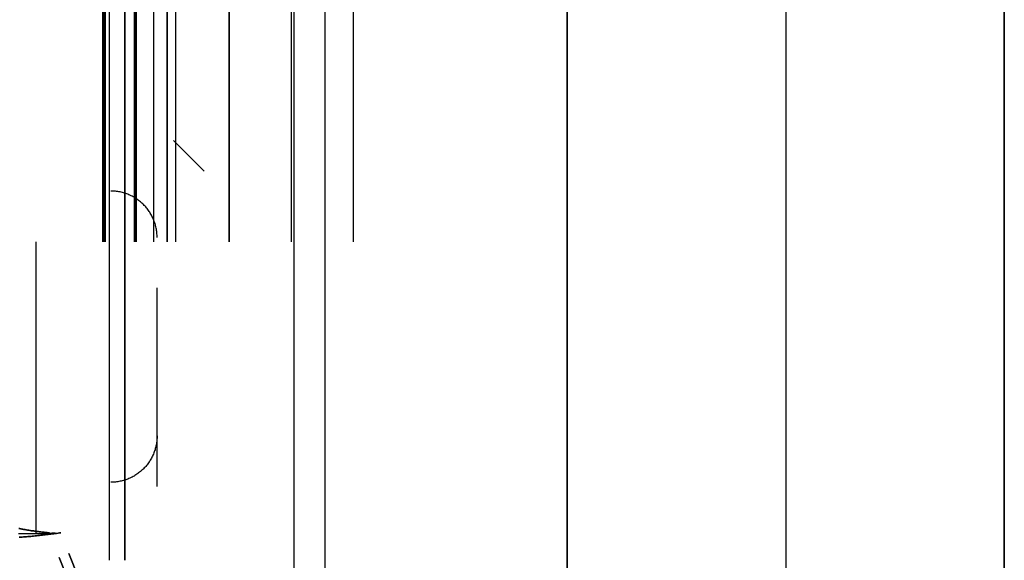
# Model space of a CAD drawing. Header units: millimetres. Extents: x -630 to 192, y -7 to 1615.
# Tile 159 of 249: x -541 to -499, y 1450 to 1474. Entities that reach past the tile are written whole.
import ezdxf

# ---------------------------------------------------------------- set-up
doc = ezdxf.new("R2010")
doc.units = ezdxf.units.MM
doc.header["$MEASUREMENT"] = 0
doc.layers.add('OVIDIO 160x80x72h', color=7, linetype='Continuous')

msp = doc.modelspace()

# ---------------------------------------------------------------- linework, layer by layer
at = {"layer": 'OVIDIO 160x80x72h', "extrusion": (-0.045678, 0.114881, 0.992329)}
for points in [[(-34.602, -1559.121), (-34.602, -1452.265)], [(-34.602, -1452.265), (-34.602, -1559.121)], [(-35.058, -1559.121), (-35.058, -1452.265)], [(-35.058, -1452.265), (-35.058, -1559.121)]]:
    msp.add_lwpolyline(points, dxfattribs=at)
at = {"layer": 'OVIDIO 160x80x72h', "extrusion": (0.235702, -0.235702, 0.942809)}
msp.add_lwpolyline([(667.893, 1641.834), (667.893, 1537.294)], dxfattribs=at)
at = {"layer": 'OVIDIO 160x80x72h', "extrusion": (1, 0, 0)}
for points in [[(1513.598, 682.102), (1450.349, 682.102)], [(1450.349, 682.102), (1513.598, 682.102)], [(1502.104, 718.457), (803.771, 718.457)], [(803.771, 718.457), (1502.104, 718.457)], [(803.771, 717.786), (1502.104, 717.786)], [(1502.104, 717.786), (803.771, 717.786)], [(1451.532, 680.895), (1464.098, 680.895)], [(1464.098, 683.578), (1451.532, 683.578)]]:
    msp.add_lwpolyline(points, dxfattribs=at)
at = {"layer": 'OVIDIO 160x80x72h'}
for points in [[(-537.322, 1513.598), (-537.322, 1450.349)], [(-536.651, 1450.349), (-536.651, 1513.598)], [(-536.651, 1513.598), (-536.651, 1450.349)], [(-529.352, 1512.67), (-529.352, 803.771)], [(-528.01, 1512.67), (-528.01, 803.771)], [(-517.535, 803.771), (-517.535, 1500.7)], [(-517.535, 1500.7), (-517.535, 803.771)], [(-517.535, 803.771), (-517.535, 1500.7)], [(-517.535, 1500.7), (-517.535, 803.771)], [(-537.591, 1464.098), (-537.591, 1499.098)], [(-537.546, 1464.098), (-537.546, 1499.098)], [(-537.501, 1499.098), (-537.501, 1464.098)], [(-537.501, 1464.098), (-537.501, 1499.098)], [(-536.249, 1499.098), (-536.249, 1464.098)], [(-536.204, 1464.098), (-536.204, 1499.098)], [(-536.16, 1464.098), (-536.16, 1499.098)], [(-536.16, 1499.098), (-536.16, 1464.098)], [(-535.396, 1464.098), (-535.396, 1499.098)], [(-534.818, 1499.098), (-534.818, 1464.098)], [(-534.818, 1464.098), (-534.818, 1499.098)], [(-534.447, 1464.098), (-534.447, 1499.098)], [(-532.135, 1464.098), (-532.135, 1499.098)], [(-532.135, 1499.098), (-532.135, 1464.098)], [(-508.095, 1491.341), (-508.095, 803.771)], [(-508.095, 1491.341), (-508.095, 803.771)], [(-529.451, 1464.098), (-529.451, 1478.309)], [(-526.768, 1464.098), (-526.768, 1478.309)], [(-498.655, 803.771), (-498.655, 1476.931)], [(-498.655, 803.771), (-498.655, 1476.931)], [(-498.655, 1476.931), (-498.655, 803.771)], [(-498.655, 1476.931), (-498.655, 803.771)], [(-498.655, 1476.931), (-498.655, 803.771)], [(-533.218, 1467.152), (-534.544, 1468.478)], [(-540.497, 1464.098), (-540.497, 1451.532)]]:
    msp.add_lwpolyline(points, dxfattribs=at)
at = {"layer": 'OVIDIO 160x80x72h', "extrusion": (1, -2.56846e-05, -8.30777e-08)}
for points in [[(1466.088, 680.576), (1497.088, 680.676)], [(1497.088, 680.676), (1466.088, 680.576)], [(1466.091, 679.867), (1497.091, 679.967)], [(1466.093, 679.158), (1497.093, 679.258)], [(1497.093, 679.258), (1466.093, 679.158)], [(1453.518, 680.777), (1462.088, 680.805)], [(1462.088, 680.805), (1453.518, 680.777)], [(1453.513, 682.364), (1462.083, 682.392)], [(1462.083, 682.392), (1453.513, 682.364)]]:
    msp.add_lwpolyline(points, dxfattribs=at)
at = {"layer": 'OVIDIO 160x80x72h', "extrusion": (0.265352, 0.881274, -0.39108)}
msp.add_lwpolyline([(964.184, 1105.478), (922.316, 1051.099)], dxfattribs=at)
at = {"layer": 'OVIDIO 160x80x72h', "extrusion": (0.894427, 0, -0.447214)}
for points in [[(1475.098, 394.993), (1474.854, 394.99), (1474.608, 394.982), (1474.36, 394.968), (1474.11, 394.948), (1473.858, 394.923), (1473.606, 394.891), (1473.352, 394.853), (1473.097, 394.809), (1472.841, 394.759), (1472.585, 394.702), (1472.328, 394.638), (1472.072, 394.568), (1471.815, 394.492), (1471.559, 394.408), (1471.304, 394.318), (1471.049, 394.221), (1470.796, 394.117), (1470.544, 394.006), (1470.294, 393.888), (1470.046, 393.764), (1469.8, 393.633), (1469.557, 393.495), (1469.316, 393.351), (1469.079, 393.2), (1468.845, 393.043), (1468.614, 392.879), (1468.388, 392.709), (1468.165, 392.533), (1467.947, 392.351), (1467.733, 392.163), (1467.524, 391.97), (1467.32, 391.771), (1467.121, 391.567), (1466.928, 391.358), (1466.74, 391.145), (1466.558, 390.926), (1466.382, 390.704), (1466.212, 390.477), (1466.049, 390.246), (1465.891, 390.012), (1465.74, 389.775), (1465.596, 389.534), (1465.458, 389.291), (1465.327, 389.045), (1465.203, 388.797), (1465.085, 388.547), (1464.975, 388.295), (1464.871, 388.042), (1464.774, 387.788), (1464.683, 387.532), (1464.6, 387.276), (1464.523, 387.02), (1464.453, 386.763), (1464.389, 386.507), (1464.332, 386.25), (1464.282, 385.995), (1464.238, 385.74), (1464.2, 385.486), (1464.168, 385.233), (1464.143, 384.981), (1464.123, 384.731), (1464.109, 384.483), (1464.101, 384.237), (1464.098, 383.993)], [(1464.098, 383.993), (1464.101, 384.237), (1464.109, 384.483), (1464.123, 384.731), (1464.143, 384.981), (1464.168, 385.233), (1464.2, 385.486), (1464.238, 385.74), (1464.282, 385.995), (1464.332, 386.25), (1464.389, 386.507), (1464.453, 386.763), (1464.523, 387.02), (1464.6, 387.276), (1464.683, 387.532), (1464.774, 387.788), (1464.871, 388.042), (1464.975, 388.295), (1465.085, 388.547), (1465.203, 388.797), (1465.327, 389.045), (1465.458, 389.291), (1465.596, 389.534), (1465.74, 389.775), (1465.891, 390.012), (1466.049, 390.246), (1466.212, 390.477), (1466.382, 390.704), (1466.558, 390.926), (1466.74, 391.145), (1466.928, 391.358), (1467.121, 391.567), (1467.32, 391.771), (1467.524, 391.97), (1467.733, 392.163), (1467.947, 392.351), (1468.165, 392.533), (1468.388, 392.709), (1468.614, 392.879), (1468.845, 393.043), (1469.079, 393.2), (1469.316, 393.351), (1469.557, 393.495), (1469.8, 393.633), (1470.046, 393.764), (1470.294, 393.888), (1470.544, 394.006), (1470.796, 394.117), (1471.049, 394.221), (1471.304, 394.318), (1471.559, 394.408), (1471.815, 394.492), (1472.072, 394.568), (1472.328, 394.638), (1472.585, 394.702), (1472.841, 394.759), (1473.097, 394.809), (1473.352, 394.853), (1473.606, 394.891), (1473.858, 394.923), (1474.11, 394.948), (1474.36, 394.968), (1474.608, 394.982), (1474.854, 394.99), (1475.098, 394.993)], [(1475.098, 394.993), (1474.834, 394.99), (1474.568, 394.98), (1474.302, 394.964), (1474.035, 394.941), (1473.768, 394.912), (1473.501, 394.876), (1473.234, 394.834), (1472.968, 394.785), (1472.702, 394.729), (1472.437, 394.666), (1472.174, 394.597), (1471.912, 394.521), (1471.651, 394.439), (1471.393, 394.35), (1471.136, 394.255), (1470.882, 394.153), (1470.631, 394.045), (1470.383, 393.931), (1470.138, 393.811), (1469.896, 393.685), (1469.657, 393.553), (1469.423, 393.416), (1469.192, 393.273), (1468.965, 393.125), (1468.743, 392.971), (1468.525, 392.813), (1468.312, 392.65), (1468.104, 392.483), (1467.9, 392.311), (1467.702, 392.135), (1467.508, 391.955), (1467.32, 391.771), (1467.136, 391.583), (1466.957, 391.39), (1466.78, 391.191), (1466.609, 390.988), (1466.441, 390.779), (1466.278, 390.566), (1466.12, 390.348), (1465.967, 390.126), (1465.818, 389.899), (1465.676, 389.669), (1465.538, 389.434), (1465.406, 389.196), (1465.28, 388.954), (1465.16, 388.708), (1465.046, 388.46), (1464.938, 388.209), (1464.837, 387.955), (1464.741, 387.699), (1464.652, 387.44), (1464.57, 387.18), (1464.494, 386.917), (1464.425, 386.654), (1464.362, 386.389), (1464.307, 386.123), (1464.257, 385.857), (1464.215, 385.59), (1464.179, 385.323), (1464.15, 385.056), (1464.127, 384.789), (1464.111, 384.523), (1464.101, 384.257), (1464.098, 383.993)], [(1464.098, 383.993), (1464.101, 384.237), (1464.109, 384.483), (1464.123, 384.731), (1464.143, 384.981), (1464.168, 385.233), (1464.2, 385.486), (1464.238, 385.74), (1464.282, 385.995), (1464.332, 386.25), (1464.389, 386.507), (1464.453, 386.763), (1464.523, 387.02), (1464.6, 387.276), (1464.683, 387.532), (1464.774, 387.788), (1464.871, 388.042), (1464.975, 388.295), (1465.085, 388.547), (1465.203, 388.797), (1465.327, 389.045), (1465.458, 389.291), (1465.596, 389.534), (1465.74, 389.775), (1465.891, 390.012), (1466.049, 390.246), (1466.212, 390.477), (1466.382, 390.704), (1466.558, 390.926), (1466.74, 391.145), (1466.928, 391.358), (1467.121, 391.567), (1467.32, 391.771), (1467.524, 391.97), (1467.733, 392.163), (1467.947, 392.351), (1468.165, 392.533), (1468.388, 392.709), (1468.614, 392.879), (1468.845, 393.043), (1469.079, 393.2), (1469.316, 393.351), (1469.557, 393.495), (1469.8, 393.633), (1470.046, 393.764), (1470.294, 393.888), (1470.544, 394.006), (1470.796, 394.117), (1471.049, 394.221), (1471.304, 394.318), (1471.559, 394.408), (1471.815, 394.492), (1472.072, 394.568), (1472.328, 394.638), (1472.585, 394.702), (1472.841, 394.759), (1473.097, 394.809), (1473.352, 394.853), (1473.606, 394.891), (1473.858, 394.923), (1474.11, 394.948), (1474.36, 394.968), (1474.608, 394.982), (1474.854, 394.99), (1475.098, 394.993)], [(1475.098, 394.993), (1474.854, 394.99), (1474.608, 394.982), (1474.36, 394.968), (1474.11, 394.948), (1473.858, 394.923), (1473.606, 394.891), (1473.352, 394.853), (1473.097, 394.809), (1472.841, 394.759), (1472.585, 394.702), (1472.328, 394.638), (1472.072, 394.568), (1471.815, 394.492), (1471.559, 394.408), (1471.304, 394.318), (1471.049, 394.221), (1470.796, 394.117), (1470.544, 394.006), (1470.294, 393.888), (1470.046, 393.764), (1469.8, 393.633), (1469.557, 393.495), (1469.316, 393.351), (1469.079, 393.2), (1468.845, 393.043), (1468.614, 392.879), (1468.388, 392.709), (1468.165, 392.533), (1467.947, 392.351), (1467.733, 392.163), (1467.524, 391.97), (1467.32, 391.771), (1467.121, 391.567), (1466.928, 391.358), (1466.74, 391.145), (1466.558, 390.926), (1466.382, 390.704), (1466.212, 390.477), (1466.049, 390.246), (1465.891, 390.012), (1465.74, 389.775), (1465.596, 389.534), (1465.458, 389.291), (1465.327, 389.045), (1465.203, 388.797), (1465.085, 388.547), (1464.975, 388.295), (1464.871, 388.042), (1464.774, 387.788), (1464.683, 387.532), (1464.6, 387.276), (1464.523, 387.02), (1464.453, 386.763), (1464.389, 386.507), (1464.332, 386.25), (1464.282, 385.995), (1464.238, 385.74), (1464.2, 385.486), (1464.168, 385.233), (1464.143, 384.981), (1464.123, 384.731), (1464.109, 384.483), (1464.101, 384.237), (1464.098, 383.993)]]:
    msp.add_lwpolyline(points, dxfattribs=at)
at = {"layer": 'OVIDIO 160x80x72h', "extrusion": (0.881274, 0.265352, 0.39108)}
msp.add_lwpolyline([(1532.43, 606.905), (1574.298, 661.284)], dxfattribs=at)
at = {"layer": 'OVIDIO 160x80x72h', "extrusion": (0, 1, 0)}
for points in [[(522.842, 699.435), (525.526, 700.776)], [(541.168, 680.895), (539.827, 683.578)], [(539.827, 683.578), (541.168, 680.895)], [(541.168, 680.895), (537.591, 679.106)], [(540.497, 682.236), (536.83, 680.403)], [(536.249, 681.789), (539.827, 683.578)], [(539.335, 679.978), (537.993, 682.661)], [(537.501, 679.061), (537.591, 679.106)], [(537.591, 679.106), (537.501, 679.061)], [(532.135, 680.85), (532.175, 680.771), (532.218, 680.692), (532.263, 680.614), (532.31, 680.536), (532.359, 680.458), (532.41, 680.381), (532.464, 680.305), (532.52, 680.229), (532.578, 680.154), (532.638, 680.08), (532.7, 680.007), (532.765, 679.935), (532.832, 679.864), (532.9, 679.794), (532.971, 679.726), (533.044, 679.659), (533.119, 679.593), (533.196, 679.529), (533.275, 679.467), (533.356, 679.407), (533.438, 679.348), (533.523, 679.291), (533.609, 679.237), (533.697, 679.184), (533.786, 679.133), (533.877, 679.085), (533.969, 679.039), (534.062, 678.995), (534.157, 678.954), (534.253, 678.915), (534.35, 678.878), (534.447, 678.844), (534.546, 678.813), (534.645, 678.784), (534.745, 678.757), (534.846, 678.734), (534.947, 678.713), (535.048, 678.694), (535.15, 678.679), (535.252, 678.665), (535.354, 678.655), (535.455, 678.647), (535.557, 678.642), (535.658, 678.639), (535.759, 678.639), (535.859, 678.642), (535.959, 678.647), (536.059, 678.654), (536.157, 678.664), (536.255, 678.676), (536.352, 678.69), (536.448, 678.707), (536.543, 678.726), (536.636, 678.747), (536.729, 678.77), (536.82, 678.795), (536.91, 678.823), (536.999, 678.852), (537.086, 678.882), (537.172, 678.915), (537.257, 678.949), (537.34, 678.985), (537.421, 679.022), (537.501, 679.061)], [(537.501, 679.061), (536.16, 681.744)], [(536.16, 681.744), (537.501, 679.061)], [(537.501, 679.061), (537.421, 679.022), (537.34, 678.985), (537.257, 678.949), (537.172, 678.915), (537.086, 678.882), (536.999, 678.852), (536.91, 678.823), (536.82, 678.795), (536.729, 678.77), (536.636, 678.747), (536.543, 678.726), (536.448, 678.707), (536.352, 678.69), (536.255, 678.676), (536.157, 678.664), (536.059, 678.654), (535.959, 678.647), (535.859, 678.642), (535.759, 678.639), (535.658, 678.639), (535.557, 678.642), (535.455, 678.647), (535.354, 678.655), (535.252, 678.665), (535.15, 678.679), (535.048, 678.694), (534.947, 678.713), (534.846, 678.734), (534.745, 678.757), (534.645, 678.784), (534.546, 678.813), (534.447, 678.844), (534.35, 678.878), (534.253, 678.915), (534.157, 678.954), (534.062, 678.995), (533.969, 679.039), (533.877, 679.085), (533.786, 679.133), (533.697, 679.184), (533.609, 679.237), (533.523, 679.291), (533.438, 679.348), (533.356, 679.407), (533.275, 679.467), (533.196, 679.529), (533.119, 679.593), (533.044, 679.659), (532.971, 679.726), (532.9, 679.794), (532.832, 679.864), (532.765, 679.935), (532.7, 680.007), (532.638, 680.08), (532.578, 680.154), (532.52, 680.229), (532.464, 680.305), (532.41, 680.381), (532.359, 680.458), (532.31, 680.536), (532.263, 680.614), (532.218, 680.692), (532.175, 680.771), (532.135, 680.85)], [(536.607, 680.85), (533.508, 679.301)], [(536.249, 681.789), (536.16, 681.744)], [(536.16, 681.744), (536.249, 681.789)], [(536.16, 681.744), (536.14, 681.735), (536.119, 681.725), (536.098, 681.716), (536.077, 681.708), (536.056, 681.7), (536.034, 681.692), (536.012, 681.685), (535.989, 681.678), (535.966, 681.672), (535.943, 681.666), (535.92, 681.661), (535.896, 681.656), (535.872, 681.652), (535.848, 681.648), (535.824, 681.645), (535.799, 681.643), (535.774, 681.641), (535.749, 681.64), (535.724, 681.639), (535.699, 681.639), (535.673, 681.64), (535.648, 681.641), (535.623, 681.643), (535.597, 681.646), (535.572, 681.649), (535.546, 681.653), (535.521, 681.657), (535.496, 681.663), (535.471, 681.669), (535.446, 681.675), (535.421, 681.682), (535.396, 681.69), (535.372, 681.699), (535.347, 681.708), (535.323, 681.718), (535.3, 681.728), (535.276, 681.739), (535.253, 681.75), (535.231, 681.762), (535.208, 681.775), (535.186, 681.788), (535.165, 681.802), (535.144, 681.816), (535.123, 681.831), (535.103, 681.846), (535.083, 681.861), (535.064, 681.877), (535.045, 681.894), (535.027, 681.911), (535.009, 681.928), (534.992, 681.945), (534.975, 681.963), (534.959, 681.981), (534.944, 681.999), (534.929, 682.018), (534.914, 682.036), (534.9, 682.055), (534.887, 682.074), (534.874, 682.094), (534.862, 682.113), (534.85, 682.133), (534.839, 682.152), (534.828, 682.172), (534.818, 682.192)], [(534.818, 682.192), (534.828, 682.172), (534.839, 682.152), (534.85, 682.133), (534.862, 682.113), (534.874, 682.094), (534.887, 682.074), (534.9, 682.055), (534.914, 682.036), (534.929, 682.018), (534.944, 681.999), (534.959, 681.981), (534.975, 681.963), (534.992, 681.945), (535.009, 681.928), (535.027, 681.911), (535.045, 681.894), (535.064, 681.877), (535.083, 681.861), (535.103, 681.846), (535.123, 681.831), (535.144, 681.816), (535.165, 681.802), (535.186, 681.788), (535.208, 681.775), (535.231, 681.762), (535.253, 681.75), (535.276, 681.739), (535.3, 681.728), (535.323, 681.718), (535.347, 681.708), (535.372, 681.699), (535.396, 681.69), (535.421, 681.682), (535.446, 681.675), (535.471, 681.669), (535.496, 681.663), (535.521, 681.657), (535.546, 681.653), (535.572, 681.649), (535.597, 681.646), (535.623, 681.643), (535.648, 681.641), (535.673, 681.64), (535.699, 681.639), (535.724, 681.639), (535.749, 681.64), (535.774, 681.641), (535.799, 681.643), (535.824, 681.645), (535.848, 681.648), (535.872, 681.652), (535.896, 681.656), (535.92, 681.661), (535.943, 681.666), (535.966, 681.672), (535.989, 681.678), (536.012, 681.685), (536.034, 681.692), (536.056, 681.7), (536.077, 681.708), (536.098, 681.716), (536.119, 681.725), (536.14, 681.735), (536.16, 681.744)], [(535.473, 678.646), (533.923, 681.744)], [(534.818, 682.192), (529.004, 693.819)], [(529.004, 693.819), (534.818, 682.192)], [(534.818, 682.192), (532.135, 680.85)], [(532.135, 680.85), (534.818, 682.192)], [(533.476, 681.521), (527.662, 693.148)], [(526.321, 692.478), (532.135, 680.85)], [(532.135, 680.85), (526.321, 692.478)], [(529.228, 686.664), (531.911, 688.005)], [(529.004, 693.819), (526.321, 692.478)], [(526.321, 692.478), (529.004, 693.819)], [(539.827, 683.578), (541.168, 680.895)], [(539.827, 683.578), (541.168, 680.895)]]:
    msp.add_lwpolyline(points, dxfattribs=at)
at = {"layer": 'OVIDIO 160x80x72h', "extrusion": (-0.000995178, 0.999995, 0.002882)}
for points in [[(539.102, 676.346), (538.612, 674.928)], [(538.612, 674.928), (539.102, 676.346)], [(538.55, 676.537), (538.06, 675.119)], [(537.213, 676.998), (536.724, 675.58)], [(536.724, 675.58), (537.213, 676.998)], [(536.02, 675.823), (536.51, 677.241)], [(537.97, 675.15), (538.459, 676.568)], [(538.459, 676.568), (537.97, 675.15)], [(536.65, 675.606), (537.139, 677.024)]]:
    msp.add_lwpolyline(points, dxfattribs=at)
at = {"layer": 'OVIDIO 160x80x72h', "extrusion": (-0.326394, -0.003049, 0.945229)}
for points in [[(-1469.068, -273.861), (-1469.069, -273.906), (-1469.071, -273.95), (-1469.074, -273.996), (-1469.078, -274.041), (-1469.083, -274.087), (-1469.089, -274.133), (-1469.097, -274.179), (-1469.105, -274.225), (-1469.115, -274.271), (-1469.126, -274.318), (-1469.138, -274.364), (-1469.151, -274.411), (-1469.165, -274.457), (-1469.181, -274.504), (-1469.198, -274.55), (-1469.216, -274.596), (-1469.235, -274.642), (-1469.256, -274.688), (-1469.278, -274.733), (-1469.301, -274.778), (-1469.325, -274.822), (-1469.35, -274.866), (-1469.377, -274.91), (-1469.405, -274.952), (-1469.434, -274.995), (-1469.464, -275.036), (-1469.495, -275.077), (-1469.528, -275.117), (-1469.561, -275.157), (-1469.596, -275.195), (-1469.631, -275.233), (-1469.668, -275.27), (-1469.705, -275.305), (-1469.744, -275.34), (-1469.783, -275.374), (-1469.823, -275.407), (-1469.864, -275.438), (-1469.905, -275.469), (-1469.947, -275.498), (-1469.99, -275.526), (-1470.034, -275.553), (-1470.078, -275.579), (-1470.122, -275.604), (-1470.167, -275.627), (-1470.212, -275.649), (-1470.258, -275.67), (-1470.304, -275.69), (-1470.35, -275.708), (-1470.397, -275.726), (-1470.443, -275.741), (-1470.49, -275.756), (-1470.537, -275.77), (-1470.584, -275.782), (-1470.63, -275.793), (-1470.677, -275.803), (-1470.724, -275.812), (-1470.77, -275.819), (-1470.816, -275.826), (-1470.862, -275.831), (-1470.908, -275.835), (-1470.953, -275.838), (-1470.999, -275.84), (-1471.043, -275.841), (-1471.088, -275.841)], [(-1471.088, -275.841), (-1471.043, -275.841), (-1470.999, -275.84), (-1470.953, -275.838), (-1470.908, -275.835), (-1470.862, -275.831), (-1470.816, -275.826), (-1470.77, -275.819), (-1470.724, -275.812), (-1470.677, -275.803), (-1470.63, -275.793), (-1470.584, -275.782), (-1470.537, -275.77), (-1470.49, -275.756), (-1470.443, -275.741), (-1470.397, -275.726), (-1470.35, -275.708), (-1470.304, -275.69), (-1470.258, -275.67), (-1470.212, -275.649), (-1470.167, -275.627), (-1470.122, -275.604), (-1470.078, -275.579), (-1470.034, -275.553), (-1469.99, -275.526), (-1469.947, -275.498), (-1469.905, -275.469), (-1469.864, -275.438), (-1469.823, -275.407), (-1469.783, -275.374), (-1469.744, -275.34), (-1469.705, -275.305), (-1469.668, -275.27), (-1469.631, -275.233), (-1469.596, -275.195), (-1469.561, -275.157), (-1469.528, -275.117), (-1469.495, -275.077), (-1469.464, -275.036), (-1469.434, -274.995), (-1469.405, -274.952), (-1469.377, -274.91), (-1469.35, -274.866), (-1469.325, -274.822), (-1469.301, -274.778), (-1469.278, -274.733), (-1469.256, -274.688), (-1469.235, -274.642), (-1469.216, -274.596), (-1469.198, -274.55), (-1469.181, -274.504), (-1469.165, -274.457), (-1469.151, -274.411), (-1469.138, -274.364), (-1469.126, -274.318), (-1469.115, -274.271), (-1469.105, -274.225), (-1469.097, -274.179), (-1469.089, -274.133), (-1469.083, -274.087), (-1469.078, -274.041), (-1469.074, -273.996), (-1469.071, -273.95), (-1469.069, -273.906), (-1469.068, -273.861)], [(-1471.088, -275.841), (-1471.038, -275.841), (-1470.987, -275.84), (-1470.937, -275.837), (-1470.887, -275.833), (-1470.837, -275.828), (-1470.787, -275.822), (-1470.737, -275.814), (-1470.688, -275.805), (-1470.638, -275.795), (-1470.589, -275.783), (-1470.541, -275.771), (-1470.492, -275.757), (-1470.445, -275.742), (-1470.397, -275.726), (-1470.35, -275.708), (-1470.304, -275.69), (-1470.259, -275.67), (-1470.214, -275.65), (-1470.169, -275.628), (-1470.126, -275.606), (-1470.083, -275.582), (-1470.041, -275.558), (-1469.999, -275.532), (-1469.959, -275.506), (-1469.919, -275.479), (-1469.881, -275.451), (-1469.843, -275.422), (-1469.806, -275.393), (-1469.77, -275.363), (-1469.735, -275.333), (-1469.701, -275.301), (-1469.668, -275.27), (-1469.635, -275.237), (-1469.604, -275.204), (-1469.572, -275.169), (-1469.542, -275.134), (-1469.512, -275.098), (-1469.482, -275.06), (-1469.454, -275.022), (-1469.426, -274.983), (-1469.399, -274.943), (-1469.373, -274.903), (-1469.347, -274.861), (-1469.323, -274.819), (-1469.299, -274.775), (-1469.277, -274.732), (-1469.255, -274.687), (-1469.235, -274.642), (-1469.216, -274.596), (-1469.197, -274.55), (-1469.18, -274.503), (-1469.164, -274.455), (-1469.15, -274.407), (-1469.136, -274.359), (-1469.124, -274.31), (-1469.112, -274.261), (-1469.102, -274.211), (-1469.094, -274.162), (-1469.086, -274.112), (-1469.08, -274.062), (-1469.075, -274.012), (-1469.072, -273.962), (-1469.069, -273.911), (-1469.068, -273.861)], [(-1469.068, -273.861), (-1469.069, -273.906), (-1469.071, -273.95), (-1469.074, -273.996), (-1469.078, -274.041), (-1469.083, -274.087), (-1469.089, -274.133), (-1469.097, -274.179), (-1469.105, -274.225), (-1469.115, -274.271), (-1469.126, -274.318), (-1469.138, -274.364), (-1469.151, -274.411), (-1469.165, -274.457), (-1469.181, -274.504), (-1469.198, -274.55), (-1469.216, -274.596), (-1469.235, -274.642), (-1469.256, -274.688), (-1469.278, -274.733), (-1469.301, -274.778), (-1469.325, -274.822), (-1469.35, -274.866), (-1469.377, -274.91), (-1469.405, -274.952), (-1469.434, -274.995), (-1469.464, -275.036), (-1469.495, -275.077), (-1469.528, -275.117), (-1469.561, -275.157), (-1469.596, -275.195), (-1469.631, -275.233), (-1469.668, -275.27), (-1469.705, -275.305), (-1469.744, -275.34), (-1469.783, -275.374), (-1469.823, -275.407), (-1469.864, -275.438), (-1469.905, -275.469), (-1469.947, -275.498), (-1469.99, -275.526), (-1470.034, -275.553), (-1470.078, -275.579), (-1470.122, -275.604), (-1470.167, -275.627), (-1470.212, -275.649), (-1470.258, -275.67), (-1470.304, -275.69), (-1470.35, -275.708), (-1470.397, -275.726), (-1470.443, -275.741), (-1470.49, -275.756), (-1470.537, -275.77), (-1470.584, -275.782), (-1470.63, -275.793), (-1470.677, -275.803), (-1470.724, -275.812), (-1470.77, -275.819), (-1470.816, -275.826), (-1470.862, -275.831), (-1470.908, -275.835), (-1470.953, -275.838), (-1470.999, -275.84), (-1471.043, -275.841), (-1471.088, -275.841)], [(-1471.088, -275.841), (-1471.043, -275.841), (-1470.999, -275.84), (-1470.953, -275.838), (-1470.908, -275.835), (-1470.862, -275.831), (-1470.816, -275.826), (-1470.77, -275.819), (-1470.724, -275.812), (-1470.677, -275.803), (-1470.63, -275.793), (-1470.584, -275.782), (-1470.537, -275.77), (-1470.49, -275.756), (-1470.443, -275.741), (-1470.397, -275.726), (-1470.35, -275.708), (-1470.304, -275.69), (-1470.258, -275.67), (-1470.212, -275.649), (-1470.167, -275.627), (-1470.122, -275.604), (-1470.078, -275.579), (-1470.034, -275.553), (-1469.99, -275.526), (-1469.947, -275.498), (-1469.905, -275.469), (-1469.864, -275.438), (-1469.823, -275.407), (-1469.783, -275.374), (-1469.744, -275.34), (-1469.705, -275.305), (-1469.668, -275.27), (-1469.631, -275.233), (-1469.596, -275.195), (-1469.561, -275.157), (-1469.528, -275.117), (-1469.495, -275.077), (-1469.464, -275.036), (-1469.434, -274.995), (-1469.405, -274.952), (-1469.377, -274.91), (-1469.35, -274.866), (-1469.325, -274.822), (-1469.301, -274.778), (-1469.278, -274.733), (-1469.256, -274.688), (-1469.235, -274.642), (-1469.216, -274.596), (-1469.198, -274.55), (-1469.181, -274.504), (-1469.165, -274.457), (-1469.151, -274.411), (-1469.138, -274.364), (-1469.126, -274.318), (-1469.115, -274.271), (-1469.105, -274.225), (-1469.097, -274.179), (-1469.089, -274.133), (-1469.083, -274.087), (-1469.078, -274.041), (-1469.074, -273.996), (-1469.071, -273.95), (-1469.069, -273.906), (-1469.068, -273.861)], [(-1467.038, -270.795), (-1467.082, -270.795), (-1467.127, -270.796), (-1467.172, -270.799), (-1467.217, -270.802), (-1467.263, -270.806), (-1467.309, -270.812), (-1467.355, -270.819), (-1467.402, -270.827), (-1467.448, -270.836), (-1467.495, -270.847), (-1467.542, -270.858), (-1467.589, -270.871), (-1467.635, -270.886), (-1467.682, -270.901), (-1467.729, -270.918), (-1467.775, -270.936), (-1467.821, -270.956), (-1467.867, -270.977), (-1467.913, -270.999), (-1467.958, -271.022), (-1468.003, -271.047), (-1468.048, -271.073), (-1468.092, -271.101), (-1468.135, -271.129), (-1468.178, -271.159), (-1468.22, -271.19), (-1468.262, -271.222), (-1468.303, -271.256), (-1468.343, -271.29), (-1468.382, -271.326), (-1468.42, -271.363), (-1468.458, -271.401), (-1468.494, -271.44), (-1468.53, -271.479), (-1468.564, -271.52), (-1468.598, -271.562), (-1468.63, -271.604), (-1468.662, -271.648), (-1468.692, -271.692), (-1468.721, -271.736), (-1468.749, -271.782), (-1468.776, -271.828), (-1468.801, -271.874), (-1468.825, -271.921), (-1468.848, -271.969), (-1468.87, -272.017), (-1468.891, -272.065), (-1468.91, -272.114), (-1468.928, -272.162), (-1468.945, -272.211), (-1468.961, -272.26), (-1468.975, -272.31), (-1468.989, -272.359), (-1469.001, -272.408), (-1469.012, -272.457), (-1469.021, -272.506), (-1469.03, -272.555), (-1469.037, -272.604), (-1469.043, -272.653), (-1469.048, -272.701), (-1469.053, -272.749), (-1469.056, -272.797), (-1469.057, -272.844), (-1469.058, -272.891)], [(-1469.058, -272.891), (-1469.057, -272.844), (-1469.056, -272.797), (-1469.053, -272.749), (-1469.048, -272.701), (-1469.043, -272.653), (-1469.037, -272.604), (-1469.03, -272.555), (-1469.021, -272.506), (-1469.012, -272.457), (-1469.001, -272.408), (-1468.989, -272.359), (-1468.975, -272.31), (-1468.961, -272.26), (-1468.945, -272.211), (-1468.928, -272.162), (-1468.91, -272.114), (-1468.891, -272.065), (-1468.87, -272.017), (-1468.848, -271.969), (-1468.825, -271.921), (-1468.801, -271.874), (-1468.776, -271.828), (-1468.749, -271.782), (-1468.721, -271.736), (-1468.692, -271.692), (-1468.662, -271.648), (-1468.63, -271.604), (-1468.598, -271.562), (-1468.564, -271.52), (-1468.53, -271.479), (-1468.494, -271.44), (-1468.458, -271.401), (-1468.42, -271.363), (-1468.382, -271.326), (-1468.343, -271.29), (-1468.303, -271.256), (-1468.262, -271.222), (-1468.22, -271.19), (-1468.178, -271.159), (-1468.135, -271.129), (-1468.092, -271.101), (-1468.048, -271.073), (-1468.003, -271.047), (-1467.958, -271.022), (-1467.913, -270.999), (-1467.867, -270.977), (-1467.821, -270.956), (-1467.775, -270.936), (-1467.729, -270.918), (-1467.682, -270.901), (-1467.635, -270.886), (-1467.589, -270.871), (-1467.542, -270.858), (-1467.495, -270.847), (-1467.448, -270.836), (-1467.402, -270.827), (-1467.355, -270.819), (-1467.309, -270.812), (-1467.263, -270.806), (-1467.217, -270.802), (-1467.172, -270.799), (-1467.127, -270.796), (-1467.082, -270.795), (-1467.038, -270.795)], [(-1467.032, -270.277), (-1467.077, -270.277), (-1467.122, -270.278), (-1467.167, -270.281), (-1467.212, -270.284), (-1467.258, -270.288), (-1467.304, -270.294), (-1467.35, -270.301), (-1467.397, -270.309), (-1467.443, -270.318), (-1467.49, -270.329), (-1467.537, -270.34), (-1467.584, -270.353), (-1467.63, -270.368), (-1467.677, -270.383), (-1467.724, -270.4), (-1467.77, -270.418), (-1467.816, -270.438), (-1467.862, -270.459), (-1467.908, -270.481), (-1467.953, -270.504), (-1467.998, -270.529), (-1468.043, -270.555), (-1468.087, -270.583), (-1468.13, -270.611), (-1468.173, -270.641), (-1468.215, -270.672), (-1468.257, -270.704), (-1468.298, -270.738), (-1468.338, -270.772), (-1468.377, -270.808), (-1468.415, -270.845), (-1468.453, -270.883), (-1468.489, -270.922), (-1468.525, -270.962), (-1468.559, -271.002), (-1468.593, -271.044), (-1468.625, -271.086), (-1468.657, -271.13), (-1468.687, -271.174), (-1468.716, -271.219), (-1468.744, -271.264), (-1468.77, -271.31), (-1468.796, -271.357), (-1468.82, -271.404), (-1468.843, -271.451), (-1468.865, -271.499), (-1468.886, -271.547), (-1468.905, -271.596), (-1468.923, -271.644), (-1468.94, -271.693), (-1468.956, -271.743), (-1468.97, -271.792), (-1468.984, -271.841), (-1468.996, -271.89), (-1469.006, -271.939), (-1469.016, -271.988), (-1469.025, -272.037), (-1469.032, -272.086), (-1469.038, -272.135), (-1469.043, -272.183), (-1469.047, -272.231), (-1469.05, -272.279), (-1469.052, -272.326), (-1469.053, -272.373)], [(-1469.053, -272.373), (-1469.052, -272.326), (-1469.05, -272.279), (-1469.047, -272.231), (-1469.043, -272.183), (-1469.038, -272.135), (-1469.032, -272.086), (-1469.025, -272.037), (-1469.016, -271.988), (-1469.006, -271.939), (-1468.996, -271.89), (-1468.984, -271.841), (-1468.97, -271.792), (-1468.956, -271.743), (-1468.94, -271.693), (-1468.923, -271.644), (-1468.905, -271.596), (-1468.886, -271.547), (-1468.865, -271.499), (-1468.843, -271.451), (-1468.82, -271.404), (-1468.796, -271.357), (-1468.77, -271.31), (-1468.744, -271.264), (-1468.716, -271.219), (-1468.687, -271.174), (-1468.657, -271.13), (-1468.625, -271.086), (-1468.593, -271.044), (-1468.559, -271.002), (-1468.525, -270.962), (-1468.489, -270.922), (-1468.453, -270.883), (-1468.415, -270.845), (-1468.377, -270.808), (-1468.338, -270.772), (-1468.298, -270.738), (-1468.257, -270.704), (-1468.215, -270.672), (-1468.173, -270.641), (-1468.13, -270.611), (-1468.087, -270.583), (-1468.043, -270.555), (-1467.998, -270.529), (-1467.953, -270.504), (-1467.908, -270.481), (-1467.862, -270.459), (-1467.816, -270.438), (-1467.77, -270.418), (-1467.724, -270.4), (-1467.677, -270.383), (-1467.63, -270.368), (-1467.584, -270.353), (-1467.537, -270.34), (-1467.49, -270.329), (-1467.443, -270.318), (-1467.397, -270.309), (-1467.35, -270.301), (-1467.304, -270.294), (-1467.258, -270.288), (-1467.212, -270.284), (-1467.167, -270.281), (-1467.122, -270.278), (-1467.077, -270.277), (-1467.032, -270.277)], [(-1456.489, -273.016), (-1456.489, -272.969), (-1456.49, -272.921), (-1456.492, -272.873), (-1456.495, -272.825), (-1456.499, -272.777), (-1456.505, -272.728), (-1456.511, -272.679), (-1456.519, -272.63), (-1456.527, -272.581), (-1456.537, -272.532), (-1456.548, -272.482), (-1456.56, -272.433), (-1456.574, -272.383), (-1456.589, -272.334), (-1456.605, -272.285), (-1456.622, -272.235), (-1456.64, -272.186), (-1456.66, -272.138), (-1456.681, -272.09), (-1456.703, -272.042), (-1456.726, -271.994), (-1456.751, -271.947), (-1456.777, -271.901), (-1456.804, -271.855), (-1456.832, -271.809), (-1456.861, -271.765), (-1456.892, -271.721), (-1456.923, -271.678), (-1456.956, -271.635), (-1456.99, -271.594), (-1457.024, -271.553), (-1457.06, -271.514), (-1457.097, -271.475), (-1457.134, -271.438), (-1457.173, -271.401), (-1457.212, -271.366), (-1457.252, -271.331), (-1457.293, -271.298), (-1457.335, -271.266), (-1457.377, -271.236), (-1457.42, -271.206), (-1457.463, -271.178), (-1457.507, -271.151), (-1457.552, -271.125), (-1457.597, -271.101), (-1457.642, -271.078), (-1457.687, -271.056), (-1457.733, -271.036), (-1457.779, -271.017), (-1457.826, -270.999), (-1457.872, -270.982), (-1457.919, -270.967), (-1457.965, -270.953), (-1458.012, -270.941), (-1458.058, -270.929), (-1458.104, -270.919), (-1458.151, -270.91), (-1458.197, -270.902), (-1458.243, -270.896), (-1458.288, -270.89), (-1458.334, -270.886), (-1458.379, -270.883), (-1458.424, -270.881), (-1458.468, -270.88)], [(-1458.468, -270.88), (-1458.424, -270.881), (-1458.379, -270.883), (-1458.334, -270.886), (-1458.288, -270.89), (-1458.243, -270.896), (-1458.197, -270.902), (-1458.151, -270.91), (-1458.104, -270.919), (-1458.058, -270.929), (-1458.012, -270.941), (-1457.965, -270.953), (-1457.919, -270.967), (-1457.872, -270.982), (-1457.826, -270.999), (-1457.779, -271.017), (-1457.733, -271.036), (-1457.687, -271.056), (-1457.642, -271.078), (-1457.597, -271.101), (-1457.552, -271.125), (-1457.507, -271.151), (-1457.463, -271.178), (-1457.42, -271.206), (-1457.377, -271.236), (-1457.335, -271.266), (-1457.293, -271.298), (-1457.252, -271.331), (-1457.212, -271.366), (-1457.173, -271.401), (-1457.134, -271.438), (-1457.097, -271.475), (-1457.06, -271.514), (-1457.024, -271.553), (-1456.99, -271.594), (-1456.956, -271.635), (-1456.923, -271.678), (-1456.892, -271.721), (-1456.861, -271.765), (-1456.832, -271.809), (-1456.804, -271.855), (-1456.777, -271.901), (-1456.751, -271.947), (-1456.726, -271.994), (-1456.703, -272.042), (-1456.681, -272.09), (-1456.66, -272.138), (-1456.64, -272.186), (-1456.622, -272.235), (-1456.605, -272.285), (-1456.589, -272.334), (-1456.574, -272.383), (-1456.56, -272.433), (-1456.548, -272.482), (-1456.537, -272.532), (-1456.527, -272.581), (-1456.519, -272.63), (-1456.511, -272.679), (-1456.505, -272.728), (-1456.499, -272.777), (-1456.495, -272.825), (-1456.492, -272.873), (-1456.49, -272.921), (-1456.489, -272.969), (-1456.489, -273.016)], [(-1456.484, -272.498), (-1456.484, -272.451), (-1456.485, -272.403), (-1456.487, -272.356), (-1456.49, -272.307), (-1456.494, -272.259), (-1456.5, -272.21), (-1456.506, -272.161), (-1456.514, -272.112), (-1456.522, -272.063), (-1456.532, -272.014), (-1456.543, -271.964), (-1456.555, -271.915), (-1456.569, -271.865), (-1456.584, -271.816), (-1456.599, -271.767), (-1456.617, -271.717), (-1456.635, -271.669), (-1456.655, -271.62), (-1456.676, -271.572), (-1456.698, -271.524), (-1456.721, -271.476), (-1456.746, -271.429), (-1456.771, -271.383), (-1456.798, -271.337), (-1456.827, -271.291), (-1456.856, -271.247), (-1456.886, -271.203), (-1456.918, -271.16), (-1456.951, -271.117), (-1456.984, -271.076), (-1457.019, -271.035), (-1457.055, -270.996), (-1457.092, -270.957), (-1457.129, -270.92), (-1457.168, -270.883), (-1457.207, -270.848), (-1457.247, -270.814), (-1457.288, -270.78), (-1457.33, -270.749), (-1457.372, -270.718), (-1457.415, -270.688), (-1457.458, -270.66), (-1457.502, -270.633), (-1457.547, -270.608), (-1457.592, -270.583), (-1457.637, -270.56), (-1457.682, -270.538), (-1457.728, -270.518), (-1457.774, -270.499), (-1457.821, -270.481), (-1457.867, -270.464), (-1457.913, -270.449), (-1457.96, -270.435), (-1458.006, -270.423), (-1458.053, -270.411), (-1458.099, -270.401), (-1458.146, -270.392), (-1458.192, -270.384), (-1458.238, -270.378), (-1458.283, -270.372), (-1458.329, -270.368), (-1458.374, -270.365), (-1458.418, -270.363), (-1458.463, -270.362)], [(-1458.463, -270.362), (-1458.418, -270.363), (-1458.374, -270.365), (-1458.329, -270.368), (-1458.283, -270.372), (-1458.238, -270.378), (-1458.192, -270.384), (-1458.146, -270.392), (-1458.099, -270.401), (-1458.053, -270.411), (-1458.006, -270.423), (-1457.96, -270.435), (-1457.913, -270.449), (-1457.867, -270.464), (-1457.821, -270.481), (-1457.774, -270.499), (-1457.728, -270.518), (-1457.682, -270.538), (-1457.637, -270.56), (-1457.592, -270.583), (-1457.547, -270.608), (-1457.502, -270.633), (-1457.458, -270.66), (-1457.415, -270.688), (-1457.372, -270.718), (-1457.33, -270.749), (-1457.288, -270.78), (-1457.247, -270.814), (-1457.207, -270.848), (-1457.168, -270.883), (-1457.129, -270.92), (-1457.092, -270.957), (-1457.055, -270.996), (-1457.019, -271.035), (-1456.984, -271.076), (-1456.951, -271.117), (-1456.918, -271.16), (-1456.886, -271.203), (-1456.856, -271.247), (-1456.827, -271.291), (-1456.798, -271.337), (-1456.771, -271.383), (-1456.746, -271.429), (-1456.721, -271.476), (-1456.698, -271.524), (-1456.676, -271.572), (-1456.655, -271.62), (-1456.635, -271.669), (-1456.617, -271.717), (-1456.599, -271.767), (-1456.584, -271.816), (-1456.569, -271.865), (-1456.555, -271.915), (-1456.543, -271.964), (-1456.532, -272.014), (-1456.522, -272.063), (-1456.514, -272.112), (-1456.506, -272.161), (-1456.5, -272.21), (-1456.494, -272.259), (-1456.49, -272.307), (-1456.487, -272.356), (-1456.485, -272.403), (-1456.484, -272.451), (-1456.484, -272.498)]]:
    msp.add_lwpolyline(points, dxfattribs=at)
at = {"layer": 'OVIDIO 160x80x72h', "extrusion": (0.001021, 0.999999, 0.000352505)}
for points in [[(538.758, 681.192), (540.165, 680.706)], [(540.165, 680.706), (538.758, 681.192)], [(538.758, 680.399), (539.92, 679.997)], [(538.758, 679.605), (539.676, 679.288)], [(539.676, 679.288), (538.758, 679.605)], [(541.385, 680.244), (538.746, 681.156)], [(538.746, 681.156), (541.385, 680.244)], [(541.141, 679.535), (538.746, 680.362)], [(540.896, 678.826), (538.746, 679.569)], [(538.746, 679.569), (540.896, 678.826)]]:
    msp.add_lwpolyline(points, dxfattribs=at)
at = {"layer": 'OVIDIO 160x80x72h', "extrusion": (1, -5.03618e-08, 1.557e-05)}
for points in [[(1464.104, 680.129), (1464.099, 681.716)], [(1464.099, 681.716), (1464.104, 680.129)], [(1463.511, 682.203), (1463.516, 680.616)], [(1462.096, 682.4), (1462.101, 680.814)], [(1462.101, 680.814), (1462.096, 682.4)], [(1453.531, 680.786), (1453.526, 682.373)], [(1453.526, 682.373), (1453.531, 680.786)], [(1452.118, 680.579), (1452.113, 682.166)], [(1451.534, 680.089), (1451.529, 681.676)], [(1451.529, 681.676), (1451.534, 680.089)]]:
    msp.add_lwpolyline(points, dxfattribs=at)
at = {"layer": 'OVIDIO 160x80x72h', "extrusion": (-1.55701e-05, -0.003235, 0.999995)}
for points in [[(-535.253, 1464.296), (-535.254, 1464.346), (-535.256, 1464.396), (-535.259, 1464.446), (-535.263, 1464.496), (-535.269, 1464.547), (-535.276, 1464.596), (-535.284, 1464.646), (-535.294, 1464.696), (-535.304, 1464.745), (-535.316, 1464.794), (-535.329, 1464.842), (-535.344, 1464.89), (-535.359, 1464.938), (-535.376, 1464.985), (-535.394, 1465.032), (-535.413, 1465.078), (-535.433, 1465.123), (-535.454, 1465.168), (-535.476, 1465.212), (-535.499, 1465.256), (-535.523, 1465.298), (-535.548, 1465.34), (-535.573, 1465.381), (-535.6, 1465.421), (-535.627, 1465.461), (-535.656, 1465.499), (-535.685, 1465.537), (-535.714, 1465.573), (-535.745, 1465.609), (-535.776, 1465.644), (-535.807, 1465.677), (-535.839, 1465.71), (-535.872, 1465.742), (-535.906, 1465.774), (-535.94, 1465.805), (-535.976, 1465.835), (-536.013, 1465.865), (-536.05, 1465.894), (-536.089, 1465.922), (-536.128, 1465.949), (-536.168, 1465.976), (-536.209, 1466.002), (-536.251, 1466.027), (-536.294, 1466.051), (-536.337, 1466.074), (-536.381, 1466.096), (-536.426, 1466.117), (-536.471, 1466.137), (-536.517, 1466.156), (-536.564, 1466.173), (-536.611, 1466.19), (-536.659, 1466.206), (-536.707, 1466.22), (-536.755, 1466.233), (-536.804, 1466.245), (-536.854, 1466.256), (-536.903, 1466.265), (-536.953, 1466.273), (-537.003, 1466.28), (-537.053, 1466.286), (-537.103, 1466.29), (-537.153, 1466.293), (-537.203, 1466.295), (-537.253, 1466.296)], [(-535.254, 1455.726), (-535.254, 1455.676), (-535.256, 1455.626), (-535.259, 1455.575), (-535.264, 1455.525), (-535.269, 1455.475), (-535.276, 1455.425), (-535.285, 1455.376), (-535.294, 1455.326), (-535.305, 1455.277), (-535.317, 1455.228), (-535.33, 1455.179), (-535.344, 1455.131), (-535.36, 1455.084), (-535.376, 1455.036), (-535.394, 1454.99), (-535.413, 1454.944), (-535.433, 1454.898), (-535.454, 1454.854), (-535.476, 1454.81), (-535.499, 1454.766), (-535.523, 1454.724), (-535.548, 1454.682), (-535.574, 1454.641), (-535.6, 1454.601), (-535.628, 1454.561), (-535.656, 1454.523), (-535.685, 1454.485), (-535.715, 1454.449), (-535.745, 1454.413), (-535.776, 1454.378), (-535.807, 1454.345), (-535.839, 1454.312), (-535.872, 1454.28), (-535.906, 1454.248), (-535.941, 1454.217), (-535.976, 1454.187), (-536.013, 1454.157), (-536.051, 1454.128), (-536.089, 1454.1), (-536.128, 1454.073), (-536.168, 1454.046), (-536.209, 1454.02), (-536.251, 1453.995), (-536.294, 1453.971), (-536.337, 1453.948), (-536.381, 1453.926), (-536.426, 1453.905), (-536.472, 1453.885), (-536.518, 1453.866), (-536.564, 1453.849), (-536.611, 1453.832), (-536.659, 1453.816), (-536.707, 1453.802), (-536.756, 1453.789), (-536.805, 1453.777), (-536.854, 1453.766), (-536.903, 1453.757), (-536.953, 1453.749), (-537.003, 1453.742), (-537.053, 1453.736), (-537.103, 1453.732), (-537.153, 1453.728), (-537.204, 1453.727), (-537.254, 1453.726)]]:
    msp.add_lwpolyline(points, dxfattribs=at)
at = {"layer": 'OVIDIO 160x80x72h', "extrusion": (0, -1.53093e-05, 1)}
msp.add_lwpolyline([(-535.264, 1462.109), (-535.264, 1453.539)], dxfattribs=at)
at = {"layer": 'OVIDIO 160x80x72h', "extrusion": (0, 1, 1.53089e-05)}
for points in [[(535.264, 682.356), (535.264, 680.769)], [(513.152, 654.121), (513.152, 652.601)]]:
    msp.add_lwpolyline(points, dxfattribs=at)
at = {"layer": 'OVIDIO 160x80x72h', "extrusion": (1, 0, -1.53089e-05)}
msp.add_lwpolyline([(1456.867, 652.615), (1456.867, 654.136)], dxfattribs=at)
at = {"layer": 'OVIDIO 160x80x72h'}
for points in [[(-539.904, 1451.532, 680.756), (-539.937, 1451.535, 680.745), (-539.97, 1451.539, 680.734), (-540.003, 1451.543, 680.725), (-540.036, 1451.547, 680.715), (-540.07, 1451.551, 680.707), (-540.103, 1451.555, 680.699), (-540.137, 1451.559, 680.691), (-540.171, 1451.562, 680.685), (-540.205, 1451.566, 680.678), (-540.239, 1451.57, 680.673), (-540.274, 1451.575, 680.668), (-540.308, 1451.579, 680.663), (-540.342, 1451.583, 680.66), (-540.377, 1451.587, 680.656), (-540.411, 1451.591, 680.654), (-540.446, 1451.596, 680.652), (-540.48, 1451.6, 680.651), (-540.515, 1451.605, 680.65), (-540.549, 1451.609, 680.65), (-540.584, 1451.614, 680.65), (-540.618, 1451.619, 680.651), (-540.653, 1451.623, 680.653), (-540.687, 1451.628, 680.656), (-540.722, 1451.633, 680.659), (-540.756, 1451.639, 680.662), (-540.79, 1451.644, 680.666), (-540.824, 1451.649, 680.671), (-540.858, 1451.655, 680.676), (-540.892, 1451.66, 680.682), (-540.926, 1451.666, 680.689), (-540.959, 1451.672, 680.696), (-540.993, 1451.678, 680.704), (-541.026, 1451.684, 680.712), (-541.059, 1451.691, 680.721), (-541.092, 1451.697, 680.73), (-541.125, 1451.704, 680.74), (-541.157, 1451.711, 680.751), (-541.19, 1451.718, 680.762), (-541.222, 1451.725, 680.774)], [(-541.222, 1451.725, 680.774), (-541.19, 1451.718, 680.762), (-541.157, 1451.711, 680.751), (-541.125, 1451.704, 680.74), (-541.092, 1451.697, 680.73), (-541.059, 1451.691, 680.721), (-541.026, 1451.684, 680.712), (-540.993, 1451.678, 680.704), (-540.959, 1451.672, 680.696), (-540.926, 1451.666, 680.689), (-540.892, 1451.66, 680.682), (-540.858, 1451.655, 680.676), (-540.824, 1451.649, 680.671), (-540.79, 1451.644, 680.666), (-540.756, 1451.639, 680.662), (-540.722, 1451.633, 680.659), (-540.687, 1451.628, 680.656), (-540.653, 1451.623, 680.653), (-540.618, 1451.619, 680.651), (-540.584, 1451.614, 680.65), (-540.549, 1451.609, 680.65), (-540.515, 1451.605, 680.65), (-540.48, 1451.6, 680.651), (-540.446, 1451.596, 680.652), (-540.411, 1451.591, 680.654), (-540.377, 1451.587, 680.656), (-540.342, 1451.583, 680.66), (-540.308, 1451.579, 680.663), (-540.274, 1451.575, 680.668), (-540.239, 1451.57, 680.673), (-540.205, 1451.566, 680.678), (-540.171, 1451.562, 680.685), (-540.137, 1451.559, 680.691), (-540.103, 1451.555, 680.699), (-540.07, 1451.551, 680.707), (-540.036, 1451.547, 680.715), (-540.003, 1451.543, 680.725), (-539.97, 1451.539, 680.734), (-539.937, 1451.535, 680.745), (-539.904, 1451.532, 680.756)], [(-541.24, 1451.506, 680.016), (-541.17, 1451.504, 679.997), (-541.099, 1451.502, 679.979), (-541.027, 1451.501, 679.964), (-540.956, 1451.5, 679.95), (-540.884, 1451.5, 679.938), (-540.811, 1451.5, 679.928), (-540.738, 1451.5, 679.92), (-540.665, 1451.501, 679.914), (-540.592, 1451.502, 679.91), (-540.519, 1451.503, 679.908), (-540.446, 1451.505, 679.908), (-540.373, 1451.507, 679.91), (-540.3, 1451.509, 679.914), (-540.228, 1451.511, 679.92), (-540.155, 1451.513, 679.929), (-540.083, 1451.516, 679.939), (-540.011, 1451.519, 679.951), (-539.939, 1451.522, 679.965), (-539.868, 1451.525, 679.982), (-539.798, 1451.528, 680), (-539.728, 1451.531, 680.021), (-539.658, 1451.534, 680.044)], [(-541.211, 1451.342, 679.252), (-541.149, 1451.346, 679.238), (-541.088, 1451.351, 679.225), (-541.026, 1451.355, 679.213), (-540.963, 1451.36, 679.203), (-540.901, 1451.366, 679.194), (-540.838, 1451.371, 679.186), (-540.776, 1451.377, 679.179), (-540.713, 1451.383, 679.173), (-540.65, 1451.389, 679.169), (-540.587, 1451.395, 679.166), (-540.524, 1451.401, 679.164), (-540.462, 1451.408, 679.163), (-540.399, 1451.415, 679.164), (-540.336, 1451.422, 679.165), (-540.273, 1451.429, 679.168), (-540.21, 1451.436, 679.173), (-540.148, 1451.443, 679.178), (-540.085, 1451.451, 679.185), (-540.023, 1451.458, 679.193), (-539.961, 1451.466, 679.202), (-539.899, 1451.473, 679.212), (-539.838, 1451.481, 679.224), (-539.776, 1451.489, 679.236), (-539.715, 1451.497, 679.25), (-539.654, 1451.504, 679.265), (-539.594, 1451.512, 679.282), (-539.534, 1451.52, 679.299), (-539.474, 1451.528, 679.318), (-539.414, 1451.536, 679.338)], [(-539.414, 1451.536, 679.338), (-539.474, 1451.528, 679.318), (-539.534, 1451.52, 679.299), (-539.594, 1451.512, 679.282), (-539.654, 1451.504, 679.265), (-539.715, 1451.497, 679.25), (-539.776, 1451.489, 679.236), (-539.838, 1451.481, 679.224), (-539.899, 1451.473, 679.212), (-539.961, 1451.466, 679.202), (-540.023, 1451.458, 679.193), (-540.085, 1451.451, 679.185), (-540.148, 1451.443, 679.178), (-540.21, 1451.436, 679.173), (-540.273, 1451.429, 679.168), (-540.336, 1451.422, 679.165), (-540.399, 1451.415, 679.164), (-540.462, 1451.408, 679.163), (-540.524, 1451.401, 679.164), (-540.587, 1451.395, 679.166), (-540.65, 1451.389, 679.169), (-540.713, 1451.383, 679.173), (-540.776, 1451.377, 679.179), (-540.838, 1451.371, 679.186), (-540.901, 1451.366, 679.194), (-540.963, 1451.36, 679.203), (-541.026, 1451.355, 679.213), (-541.088, 1451.351, 679.225), (-541.149, 1451.346, 679.238), (-541.211, 1451.342, 679.252)]]:
    msp.add_polyline3d(points, dxfattribs=at)

doc.saveas('drawing.dxf')
